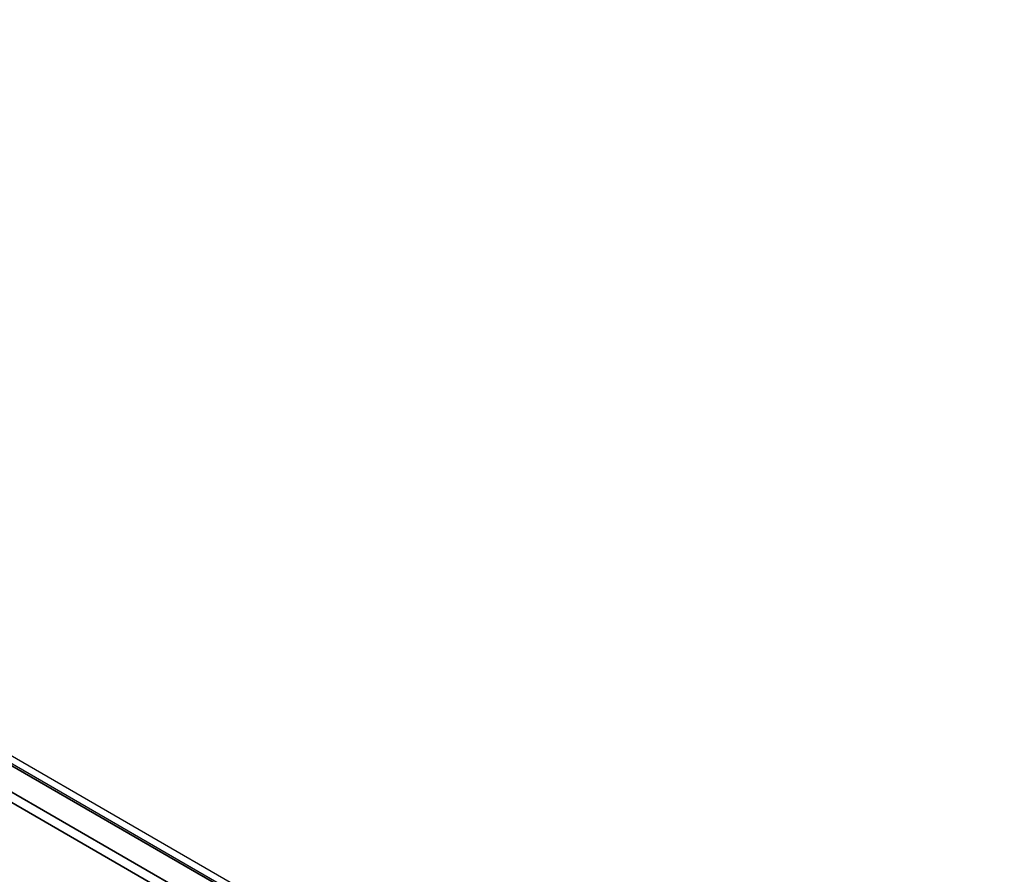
# Model space of a CAD drawing. Header units: millimetres. Extents: x -12192 to 12192, y -600 to 5895.
# Tile 44 of 118: x 3250 to 3294, y 1481 to 1519. Entities that reach past the tile are written whole.
import ezdxf

# ---------------------------------------------------------------- set-up
doc = ezdxf.new("R2010")
doc.units = ezdxf.units.MM
doc.header["$LTSCALE"] = 20
doc.layers.add('_Sichtbarkanten', color=7, linetype='Continuous', lineweight=25)
doc.layers.add('Sichtbar schmal (ISO)', color=7, linetype='Continuous', lineweight=35)

msp = doc.modelspace()

# ---------------------------------------------------------------- linework, layer by layer
at = {"layer": '_Sichtbarkanten'}
for p, q in [((2851.63, 1715.848), (3293.923, 1460.49)), ((2852.013, 1715.971), (3294.055, 1460.758))]:
    msp.add_line(p, q, dxfattribs=at)
at = {"layer": 'Sichtbar schmal (ISO)'}
for p, q in [((3293.78, 1460.476), (2851.487, 1715.834)), ((2850.477, 1715.242), (3292.755, 1459.893)), ((3292.553, 1459.547), (2850.275, 1714.896))]:
    msp.add_line(p, q, dxfattribs=at)

doc.saveas('drawing.dxf')
